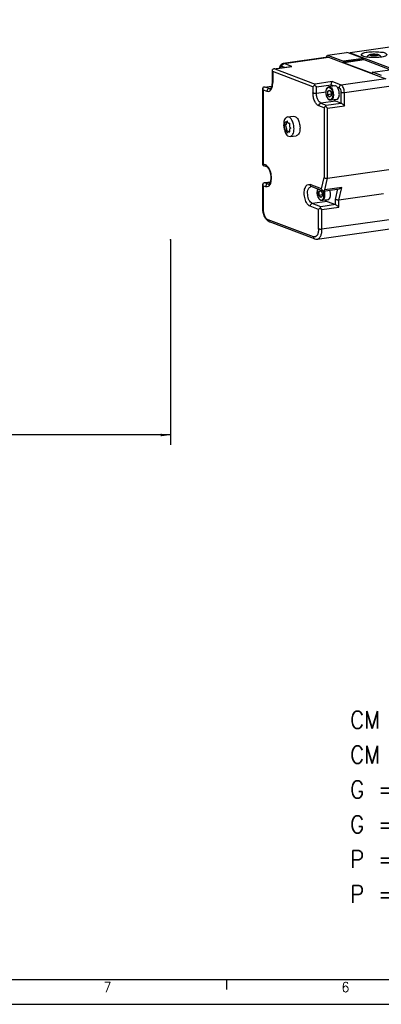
# Model space of a CAD drawing. Header units: inches. Extents: x -235 to 1816, y -109 to 485.
# Tile 9 of 25: x 271 to 343, y -109 to 89. Entities that reach past the tile are written whole.
import ezdxf

# ---------------------------------------------------------------- set-up
doc = ezdxf.new("R2010")
doc.units = ezdxf.units.IN
doc.layers.add('1', color=7, linetype='Continuous')
doc.styles.add('CONVERTER_11', font='txt.shx', dxfattribs={"width": 0.9})
doc.dimstyles.new('ME10_DIM_42', dxfattribs={"dimtxt": 2, "dimasz": 2, "dimexe": 2, "dimexo": 0, "dimgap": 2, "dimtad": 1, "dimdsep": 46, "dimtxsty": 'CONVERTER_11', "dimsah": 1, "dimcen": 0.09, "dimclrd": 2, "dimclre": 2, "dimclrt": 2, "dimadec": 0, "dimazin": 0, "dimtfac": 1, "dimtdec": 4, "dimtix": 1, "dimtmove": 0, "dimatfit": 3, "dimfxl": 1, "dimtolj": 1, "dimtzin": 0, "dimarcsym": 0})

# ---------------------------------------------------------------- blocks, each defined once
blk = doc.blocks.new('*D88')
at = {"layer": '1', "color": 2, "linetype": 'Continuous'}
for p, q in [((220.93, 44.4), (220.93, 3.18)), ((300.93, 44.4), (300.93, 3.18)), ((300.93, 5.18), (220.93, 5.18))]:
    blk.add_line(p, q, dxfattribs=at)
at = {"layer": '1', "color": 2}
for points in [[(222.93, 5.44), (222.93, 4.91), (220.93, 5.18)], [(298.93, 4.91), (298.93, 5.44), (300.93, 5.18)]]:
    blk.add_solid(points, dxfattribs=at)
at = {"layer": '1', "color": 2, "insert": (257.87, 7.18), "char_height": 2, "attachment_point": 7, "rotation": 0.0001, "line_spacing_factor": 0.60024, "style": 'CONVERTER_11'}
blk.add_mtext('\\C2;rx\\C2;80', dxfattribs=at)
blk = doc.blocks.new('L-6_PERFIL__14', base_point=(638.92, 89.04))
at = {"color": 7, "linetype": 'Continuous'}
for p, q in [((768.84, 177.26), (674.13, 163.95)), ((664.41, 162.07), (665, 162.96)), ((665, 162.96), (672.66, 164.03)), ((665, 162.96), (671.39, 160.55)), ((673.31, 164), (672.66, 164.03)), ((679.45, 161.69), (673.31, 164)), ((674.13, 163.95), (673.99, 163.74)), ((674.13, 163.95), (695.41, 155.94)), ((682.18, 163.09), (682.92, 163.4)), ((682.98, 162.79), (682.18, 163.09)), ((682.92, 163.4), (684.45, 163.41)), ((682.92, 162.82), (682.92, 163.4)), ((684.52, 162.8), (682.98, 162.79)), ((684.45, 163.41), (685.25, 163.11)), ((684.45, 163.41), (684.45, 162.8)), ((685.25, 163.11), (684.52, 162.8)), ((643.46, 157.46), (650.29, 158.42)), ((643.83, 157.47), (650.66, 158.43)), ((647.85, 158.07), (646.67, 158.51)), ((665.1, 162.17), (647.18, 159.65)), ((647.53, 159.61), (665.44, 162.13)), ((650.66, 158.43), (647.53, 159.61)), ((665.44, 162.13), (688.39, 153.49)), ((679.45, 161.69), (671.39, 160.55)), ((671.52, 160.26), (679.58, 161.39)), ((679.71, 161.1), (671.65, 159.97)), ((671.65, 159.97), (682.86, 155.75)), ((690.23, 157.15), (679.71, 161.1)), ((642.83, 157.01), (642.86, 157.24)), ((642.83, 152.12), (642.83, 157.01)), ((659.14, 150.3), (642.98, 156.38)), ((642.98, 156.38), (642.98, 152)), ((643.83, 157.47), (660, 151.39)), ((682.86, 155.75), (682.9, 155.75)), ((683.12, 156.14), (683.09, 156.14)), ((683.12, 156.14), (691.19, 157.27)), ((686.64, 154.82), (683.12, 156.14)), ((639.55, 150.17), (642.64, 150.6)), ((639.92, 150.18), (642.63, 150.56)), ((666.82, 152.35), (660, 151.39)), ((660.52, 150.22), (666.49, 151.06)), ((667.93, 150.66), (665.55, 150.33)), ((666.49, 151.06), (667.65, 150.62)), ((666.49, 151.06), (666.49, 150.46)), ((670.47, 150.98), (666.82, 152.35)), ((688.39, 153.49), (670.47, 150.98)), ((671.78, 148.05), (689.7, 150.57)), ((638.95, 149.95), (638.92, 149.72)), ((638.92, 118.92), (638.92, 149.72)), ((639.06, 149.09), (639.06, 119.31)), ((639.06, 149.09), (640.63, 148.5)), ((641.48, 149.59), (639.92, 150.18)), ((641.48, 149.59), (642.2, 149.7)), ((659.14, 150.3), (659.14, 147.86)), ((660.52, 147.79), (660.52, 150.22)), ((660.52, 147.79), (664.4, 148.33)), ((665.11, 148.53), (665.76, 148.99)), ((665.99, 148.65), (665.11, 148.53)), ((665.11, 147.12), (665.11, 148.53)), ((666.41, 147.31), (665.11, 147.12)), ((665.76, 146.18), (665.11, 147.12)), ((665.76, 148.99), (666.41, 148.04)), ((666.41, 146.63), (665.76, 146.18)), ((666.41, 148.04), (666.41, 146.63)), ((668.91, 150.15), (669.62, 149.88)), ((670.4, 148.13), (670.4, 143.75)), ((671.78, 142.7), (671.78, 148.05)), ((663.58, 141.82), (661.49, 142.6)), ((668.32, 144.53), (662.34, 143.7)), ((662.34, 143.7), (664.43, 142.91)), ((664.43, 142.91), (670.4, 143.75)), ((664.95, 141.74), (671.78, 142.7)), ((668.7, 145.22), (666.31, 144.88)), ((670.4, 143.75), (668.32, 144.53)), ((648.87, 138.17), (651.29, 138.51)), ((663.58, 141.82), (663.58, 113.78)), ((664.95, 113.52), (664.95, 141.74)), ((648.06, 134.7), (647.55, 134.62)), ((648.89, 136.09), (648.25, 136.01)), ((649.78, 135.51), (649.75, 135.5)), ((647.95, 132.76), (647.93, 132.76)), ((648.45, 132.83), (647.95, 132.76)), ((648.47, 132.83), (648.45, 132.83)), ((649.7, 132.29), (649.21, 132.22)), ((649.99, 130.25), (652.4, 130.59)), ((639.06, 119.31), (640.11, 118.91)), ((640.61, 118.1), (639.35, 118.57)), ((664.95, 113.52), (689.7, 117)), ((638.95, 111.41), (638.92, 111.18)), ((638.92, 101.62), (638.92, 111.18)), ((639.55, 111.63), (642.03, 111.97)), ((642.01, 111.94), (639.92, 111.64)), ((639.92, 111.64), (640.96, 111.25)), ((640.96, 111.25), (641.69, 111.35)), ((662.57, 109.3), (657.97, 111.03)), ((662.57, 109.3), (663.58, 113.78)), ((663.91, 108.89), (664.95, 113.52)), ((639.06, 110.55), (640.11, 110.16)), ((639.06, 110.55), (639.06, 101.5)), ((658.47, 110.22), (658.34, 110.24)), ((663.28, 108.41), (658.47, 110.22)), ((661.58, 108.2), (662.24, 108.66)), ((662.47, 108.32), (661.58, 108.2)), ((661.58, 106.79), (661.58, 108.2)), ((661.58, 106.79), (662.89, 106.98)), ((662.24, 108.66), (662.89, 107.71)), ((662.89, 107.71), (662.89, 106.3)), ((663.28, 108.41), (663.23, 108.44)), ((663.33, 108.4), (663.28, 108.41)), ((663.33, 108.4), (669.7, 109.3)), ((670.73, 109.85), (663.91, 108.89)), ((668.21, 105.05), (669.16, 109.22)), ((669.59, 104.79), (670.73, 109.85)), ((687.51, 107.31), (669.59, 104.79)), ((664.8, 104.21), (658.82, 103.37)), ((662.24, 102.08), (658.82, 103.37)), ((662.24, 105.85), (661.58, 106.79)), ((662.89, 106.3), (662.24, 105.85)), ((668.21, 102.92), (662.24, 102.08)), ((665.18, 104.89), (662.79, 104.55)), ((664.8, 104.21), (668.21, 102.92)), ((668.21, 102.92), (668.21, 105.05)), ((669.59, 101.87), (669.59, 104.79)), ((661.39, 100.99), (657.97, 102.27)), ((661.39, 93.1), (661.39, 100.99)), ((662.76, 100.91), (669.59, 101.87)), ((662.76, 93.03), (662.76, 100.91)), ((705.76, 99.07), (662.76, 93.03)), ((659.3, 90), (641.15, 96.82)), ((659.8, 89.18), (641.65, 96.01)), ((660.85, 89.06), (703.85, 95.1))]:
    blk.add_line(p, q, dxfattribs=at)
for centre, radius, start, end in [((683.72, 159.86), 3.72, 113.1318, 141.0165), ((683.72, 159.86), 3.72, 38.9838, 66.8848), ((647.27, 158.95), 0.709, 68.7066, 97.3202), ((650.54, 156.52), 1.91, 86.6666, 97.7109), ((665.19, 161.46), 0.709, 68.7066, 97.3202), ((643.64, 156), 1.46, 97.1025, 122.4494), ((643.72, 155.55), 1.93, 86.655, 97.6087), ((655.2, 144.89), 7.53, 45.0224, 52.6685), ((639.73, 148.72), 1.46, 97.1025, 122.4494), ((639.81, 148.26), 1.93, 86.655, 97.6087), ((641.84, 150.52), 0.993, 248.7066, 277.3202), ((659.63, 136.41), 7.53, 45.0224, 52.6685), ((639.2, 118.92), 0.285, 179.8912, 206.1198), ((639.9, 120.06), 1.59, 232.8319, 249.5329), ((639.73, 110.17), 1.46, 97.1025, 122.4494), ((639.81, 109.72), 1.93, 86.655, 97.6087), ((641.32, 112.17), 0.993, 248.7066, 277.3202), ((662.26, 110.64), 2.41, 293.8693, 313.1861), ((657.44, 95.58), 7.53, 45.0224, 52.6685), ((660.57, 91.17), 2.13, 249.027, 277.6376)]:
    blk.add_arc(centre, radius, start, end, dxfattribs=at)
for points, knots in [([(678.47, 163.21), (678.68, 163.42), (679.35, 164.1), (680.32, 164.18), (680.98, 164.24)], [0, 0, 0, 0, 0.893617, 2.786319, 2.786319, 2.786319, 2.786319]), ([(688.97, 163.21), (688.74, 162.98), (688.05, 162.29), (686.09, 162.15), (683.72, 161.91), (681.35, 162.15), (679.39, 162.29), (678.69, 162.98), (678.47, 163.21)], [0, 0, 0, 0, 0.926812, 2.898496, 5.52847, 8.158445, 10.130128, 11.056941, 11.056941, 11.056941, 11.056941]), ([(680.98, 164.24), (681.86, 164.32), (683.64, 164.5), (686.03, 164.27), (688.02, 164.14), (688.74, 163.43), (688.97, 163.21)], [0, 0, 0, 0, 2.645362, 5.316307, 7.32783, 8.271474, 8.271474, 8.271474, 8.271474]), ([(684.58, 162.77), (684.37, 162.75), (683.93, 162.71), (683.32, 162.72), (682.76, 162.77), (682.38, 162.88), (682.05, 162.97), (682.07, 163.17), (682.17, 163.24), (682.22, 163.27), (682.26, 163.28)], [0, 0, 0, 0, 0.655854, 1.301691, 1.863685, 2.301269, 2.562212, 2.705157, 2.78792, 2.897665, 2.897665, 2.897665, 2.897665]), ([(682.26, 163.28), (682.34, 163.31), (682.53, 163.38), (682.73, 163.41), (682.85, 163.43)], [0, 0, 0, 0, 0.2606576, 0.6152595, 0.6152595, 0.6152595, 0.6152595]), ([(682.85, 163.43), (683, 163.44), (683.29, 163.48), (683.72, 163.49), (684.11, 163.47), (684.44, 163.45), (684.7, 163.41), (684.93, 163.36), (685.08, 163.32), (685.16, 163.29), (685.17, 163.28), (685.18, 163.28)], [0, 0, 0, 0, 0.434445, 0.876477, 1.301967, 1.596695, 1.864114, 2.100345, 2.302073, 2.327054, 2.350973, 2.350973, 2.350973, 2.350973]), ([(685.18, 163.28), (685.26, 163.25), (685.39, 163.2), (685.34, 162.95), (685, 162.86), (684.75, 162.81), (684.58, 162.77)], [0, 0, 0, 0, 0.224037, 0.35849, 0.647949, 1.163475, 1.163475, 1.163475, 1.163475]), ([(645.76, 157.78), (645.77, 157.88), (645.79, 158.08), (645.86, 158.39), (645.98, 158.7), (646.16, 159.02), (646.38, 159.27), (646.64, 159.47), (646.9, 159.6), (647.1, 159.63), (647.18, 159.65)], [0, 0, 0, 0, 0.305556, 0.605793, 0.937389, 1.32414, 1.675041, 1.942526, 2.291091, 2.539525, 2.539525, 2.539525, 2.539525]), ([(646.67, 158.51), (646.5, 158.5), (646.09, 158.47), (645.99, 158.05), (645.93, 157.8)], [0, 0, 0, 0, 0.471935, 1.138787, 1.138787, 1.138787, 1.138787]), ([(646.67, 158.51), (646.68, 158.57), (646.68, 158.7), (646.73, 158.89), (646.81, 159.07), (646.92, 159.24), (647.05, 159.39), (647.2, 159.5), (647.36, 159.57), (647.47, 159.6), (647.53, 159.61)], [0, 0, 0, 0, 0.179671, 0.372688, 0.574323, 0.778236, 0.977728, 1.167075, 1.342426, 1.502292, 1.502292, 1.502292, 1.502292]), ([(671.39, 160.55), (671.42, 160.52), (671.51, 160.44), (671.52, 160.33), (671.52, 160.26)], [0, 0, 0, 0, 0.1404466, 0.3307002, 0.3307002, 0.3307002, 0.3307002]), ([(671.65, 159.97), (671.62, 160), (671.53, 160.08), (671.52, 160.19), (671.52, 160.26)], [0, 0, 0, 0, 0.1404466, 0.3307002, 0.3307002, 0.3307002, 0.3307002]), ([(679.58, 161.39), (679.58, 161.46), (679.57, 161.58), (679.49, 161.65), (679.45, 161.69)], [0, 0, 0, 0, 0.1902536, 0.3307002, 0.3307002, 0.3307002, 0.3307002]), ([(679.71, 161.1), (679.68, 161.13), (679.6, 161.21), (679.59, 161.33), (679.58, 161.39)], [0, 0, 0, 0, 0.1404466, 0.3307002, 0.3307002, 0.3307002, 0.3307002]), ([(642.98, 156.38), (642.93, 156.48), (642.85, 156.68), (642.84, 156.9), (642.83, 157.01)], [0, 0, 0, 0, 0.3347099, 0.6486892, 0.6486892, 0.6486892, 0.6486892]), ([(682.99, 155.95), (682.99, 155.9), (682.99, 155.81), (682.92, 155.77), (682.9, 155.75)], [0, 0, 0, 0, 0.1398491, 0.2320873, 0.2320873, 0.2320873, 0.2320873]), ([(683.09, 156.14), (683.06, 156.13), (683, 156.08), (683, 156), (682.99, 155.95)], [0, 0, 0, 0, 0.0922383, 0.2320873, 0.2320873, 0.2320873, 0.2320873]), ([(640.63, 148.5), (640.94, 148.45), (641.61, 148.36), (642.43, 149.23), (642.89, 150.47), (642.95, 151.46), (642.98, 152)], [0, 0, 0, 0, 0.898155, 1.907759, 3.238338, 4.856986, 4.856986, 4.856986, 4.856986]), ([(641.97, 149.54), (641.98, 149.54), (642.01, 149.54), (642.06, 149.57), (642.12, 149.62), (642.2, 149.69), (642.3, 149.81), (642.39, 149.96), (642.48, 150.14), (642.54, 150.29), (642.59, 150.43), (642.66, 150.65), (642.73, 150.97), (642.8, 151.43), (642.82, 151.79), (642.83, 152.02), (642.83, 152.09), (642.83, 152.12)], [0, 0, 0, 0, 0.036289, 0.102017, 0.162701, 0.266905, 0.419094, 0.618951, 0.812842, 0.989432, 1.136182, 1.239864, 1.668657, 2.137345, 2.642535, 2.738193, 2.83458, 2.83458, 2.83458, 2.83458]), ([(642.98, 152), (642.97, 152), (642.95, 152.01), (642.92, 152.02), (642.89, 152.04), (642.87, 152.05), (642.85, 152.07), (642.84, 152.08), (642.83, 152.1), (642.83, 152.11), (642.83, 152.12)], [0, 0, 0, 0, 0.0340093, 0.0656142, 0.0945403, 0.1205931, 0.1437139, 0.1640695, 0.1821758, 0.1990216, 0.1990216, 0.1990216, 0.1990216]), ([(659.76, 150.88), (659.63, 150.79), (659.4, 150.63), (659.22, 150.4), (659.14, 150.3)], [0, 0, 0, 0, 0.4668773, 0.855351, 0.855351, 0.855351, 0.855351]), ([(660, 151.39), (659.95, 151.33), (659.84, 151.18), (659.79, 150.99), (659.76, 150.88)], [0, 0, 0, 0, 0.2213039, 0.5643872, 0.5643872, 0.5643872, 0.5643872]), ([(666.49, 151.06), (666.5, 151.22), (666.51, 151.51), (666.6, 151.88), (666.68, 152.17), (666.78, 152.3), (666.82, 152.35)], [0, 0, 0, 0, 0.470161, 0.864308, 1.157226, 1.35297, 1.35297, 1.35297, 1.35297]), ([(668.91, 150.15), (668.77, 150.32), (668.5, 150.61), (668.11, 150.65), (667.93, 150.66)], [0, 0, 0, 0, 0.6379, 1.144574, 1.144574, 1.144574, 1.144574]), ([(670.47, 150.98), (670.42, 150.97), (670.31, 150.94), (670.15, 150.87), (670, 150.75), (669.86, 150.61), (669.76, 150.44), (669.68, 150.25), (669.63, 150.07), (669.62, 149.94), (669.62, 149.88)], [0, 0, 0, 0, 0.159867, 0.335217, 0.524564, 0.724056, 0.92797, 1.129604, 1.322621, 1.502292, 1.502292, 1.502292, 1.502292]), ([(671.78, 148.05), (671.76, 148.38), (671.72, 149.02), (671.44, 149.88), (671.06, 150.6), (670.65, 150.86), (670.47, 150.98)], [0, 0, 0, 0, 0.973484, 1.912657, 2.719015, 3.34191, 3.34191, 3.34191, 3.34191]), ([(638.92, 149.72), (638.92, 149.61), (638.94, 149.4), (639.02, 149.19), (639.06, 149.09)], [0, 0, 0, 0, 0.3141089, 0.6488688, 0.6488688, 0.6488688, 0.6488688]), ([(641.48, 149.59), (641.25, 149.5), (640.77, 149.29), (640.68, 148.77), (640.63, 148.5)], [0, 0, 0, 0, 0.70761, 1.472778, 1.472778, 1.472778, 1.472778]), ([(661.49, 142.6), (661.17, 142.81), (660.44, 143.27), (659.76, 144.57), (659.25, 146.13), (659.18, 147.28), (659.14, 147.86)], [0, 0, 0, 0, 1.121211, 2.572655, 4.263168, 6.015438, 6.015438, 6.015438, 6.015438]), ([(659.14, 147.86), (659.18, 147.85), (659.26, 147.83), (659.41, 147.8), (659.58, 147.77), (659.77, 147.76), (659.97, 147.75), (660.16, 147.76), (660.35, 147.77), (660.46, 147.78), (660.52, 147.79)], [0, 0, 0, 0, 0.114251, 0.260101, 0.434371, 0.629209, 0.833468, 1.034722, 1.221796, 1.386825, 1.386825, 1.386825, 1.386825]), ([(662.34, 143.7), (662.1, 143.85), (661.52, 144.22), (660.99, 145.23), (660.6, 146.44), (660.55, 147.33), (660.52, 147.79)], [0, 0, 0, 0, 0.872053, 2.000954, 3.315797, 4.678674, 4.678674, 4.678674, 4.678674]), ([(666.31, 144.88), (666.23, 144.88), (666.07, 144.87), (665.81, 144.94), (665.54, 145.1), (665.24, 145.38), (664.98, 145.76), (664.72, 146.28), (664.55, 146.82), (664.42, 147.49), (664.38, 148.07), (664.42, 148.7), (664.52, 149.18), (664.68, 149.6), (664.86, 149.91), (665.07, 150.12), (665.3, 150.27), (665.46, 150.31), (665.55, 150.33)], [0, 0, 0, 0, 0.233675, 0.484284, 0.802178, 1.159406, 1.724957, 2.155215, 2.909053, 3.409371, 4.18879, 4.663572, 5.28439, 5.659512, 6.016741, 6.334635, 6.543436, 6.818783, 6.818783, 6.818783, 6.818783]), ([(667.09, 147.08), (667.03, 147.61), (666.93, 148.57), (666.41, 149.75), (665.28, 150.32), (664.49, 149.31), (664.37, 148.02), (664.6, 146.59), (665.1, 145.41), (666.23, 144.85), (667.04, 145.86), (667.07, 146.62), (667.09, 147.08)], [0, 0, 0, 0, 1.574806, 2.904643, 3.782738, 4.713562, 6.100221, 7.675035, 9.004765, 9.882945, 10.813872, 12.200434, 12.200434, 12.200434, 12.200434]), ([(665.55, 150.33), (665.78, 150.29), (666.33, 150.18), (666.87, 149.34), (667.28, 148.3), (667.33, 147.49), (667.36, 147.07)], [0, 0, 0, 0, 0.682804, 1.620431, 2.794839, 4.048558, 4.048558, 4.048558, 4.048558]), ([(667.36, 147.07), (667.36, 146.94), (667.35, 146.67), (667.3, 146.29), (667.22, 145.92), (667.1, 145.59), (666.94, 145.31), (666.75, 145.09), (666.54, 144.94), (666.38, 144.9), (666.31, 144.88)], [0, 0, 0, 0, 0.39117, 0.783031, 1.163085, 1.519044, 1.841352, 2.126091, 2.376663, 2.603896, 2.603896, 2.603896, 2.603896]), ([(668.7, 145.22), (668.97, 145.4), (669.65, 145.84), (669.79, 147.3), (669.68, 148.8), (669.16, 149.72), (668.91, 150.15)], [0, 0, 0, 0, 0.941793, 2.348481, 4.000023, 5.465964, 5.465964, 5.465964, 5.465964]), ([(669.62, 149.88), (669.83, 149.69), (670.33, 149.22), (670.38, 148.53), (670.4, 148.13)], [0, 0, 0, 0, 0.84268, 1.984201, 1.984201, 1.984201, 1.984201]), ([(670.4, 148.13), (670.44, 148.12), (670.52, 148.09), (670.66, 148.06), (670.83, 148.04), (671.02, 148.02), (671.22, 148.02), (671.42, 148.02), (671.61, 148.03), (671.72, 148.05), (671.78, 148.05)], [0, 0, 0, 0, 0.114251, 0.260101, 0.434371, 0.629209, 0.833468, 1.034722, 1.221796, 1.386825, 1.386825, 1.386825, 1.386825]), ([(661.49, 142.6), (661.49, 142.66), (661.5, 142.79), (661.55, 142.97), (661.63, 143.16), (661.74, 143.33), (661.87, 143.47), (662.02, 143.59), (662.18, 143.66), (662.29, 143.68), (662.34, 143.7)], [0, 0, 0, 0, 0.179671, 0.372688, 0.574323, 0.778236, 0.977728, 1.167075, 1.342426, 1.502292, 1.502292, 1.502292, 1.502292]), ([(664.2, 142.4), (664.23, 142.51), (664.27, 142.7), (664.39, 142.85), (664.43, 142.91)], [0, 0, 0, 0, 0.3430833, 0.5643872, 0.5643872, 0.5643872, 0.5643872]), ([(667.61, 145.06), (667.72, 144.95), (667.92, 144.73), (668.19, 144.6), (668.32, 144.53)], [0, 0, 0, 0, 0.4744285, 0.8892459, 0.8892459, 0.8892459, 0.8892459]), ([(670.4, 143.75), (670.51, 143.69), (670.76, 143.57), (671.11, 143.3), (671.46, 143.01), (671.67, 142.8), (671.78, 142.7)], [0, 0, 0, 0, 0.368074, 0.834663, 1.303693, 1.736562, 1.736562, 1.736562, 1.736562]), ([(651.29, 138.51), (651.67, 138.42), (652.61, 138.2), (653.43, 136.65), (653.94, 134.85), (653.95, 132.97), (653.59, 131.26), (652.74, 130.79), (652.4, 130.59)], [0, 0, 0, 0, 1.14794, 2.789804, 4.808212, 6.82662, 8.468484, 9.616424, 9.616424, 9.616424, 9.616424]), ([(664.2, 142.4), (664.07, 142.31), (663.83, 142.15), (663.66, 141.92), (663.58, 141.82)], [0, 0, 0, 0, 0.4668773, 0.855351, 0.855351, 0.855351, 0.855351]), ([(648.87, 138.17), (648.53, 137.98), (647.69, 137.51), (647.33, 135.8), (647.33, 133.92), (647.84, 132.11), (648.66, 130.57), (649.6, 130.34), (649.99, 130.25)], [0, 0, 0, 0, 1.14794, 2.789804, 4.808212, 6.82662, 8.468484, 9.616424, 9.616424, 9.616424, 9.616424]), ([(647.93, 136.2), (647.92, 136.02), (647.88, 135.69), (647.79, 135.23), (647.7, 134.88), (647.59, 134.69), (647.55, 134.62)], [0, 0, 0, 0, 0.534694, 1.011012, 1.388691, 1.634523, 1.634523, 1.634523, 1.634523]), ([(647.93, 132.76), (647.92, 132.87), (647.9, 133.06), (647.86, 133.32), (647.82, 133.54), (647.78, 133.74), (647.74, 133.93), (647.69, 134.14), (647.63, 134.37), (647.58, 134.53), (647.55, 134.62)], [0, 0, 0, 0, 0.328309, 0.576078, 0.792276, 0.992199, 1.189291, 1.395031, 1.623067, 1.905359, 1.905359, 1.905359, 1.905359]), ([(648.25, 136.01), (648.18, 136.01), (648.05, 136.02), (647.97, 136.14), (647.93, 136.2)], [0, 0, 0, 0, 0.1791988, 0.3884631, 0.3884631, 0.3884631, 0.3884631]), ([(648.47, 136.04), (648.48, 135.75), (648.5, 135.24), (648.19, 134.86), (648.06, 134.7)], [0, 0, 0, 0, 0.838684, 1.444662, 1.444662, 1.444662, 1.444662]), ([(648.06, 134.7), (648.21, 134.41), (648.51, 133.83), (648.47, 133.17), (648.45, 132.83)], [0, 0, 0, 0, 0.936815, 1.935036, 1.935036, 1.935036, 1.935036]), ([(648.86, 136.57), (648.8, 136.48), (648.7, 136.32), (648.52, 136.14), (648.38, 136.04), (648.29, 136.01), (648.26, 136.01), (648.25, 136.01)], [0, 0, 0, 0, 0.3085348, 0.5616513, 0.7612558, 0.8073469, 0.8508186, 0.8508186, 0.8508186, 0.8508186]), ([(649.75, 135.5), (649.63, 135.5), (649.39, 135.5), (649.08, 135.73), (648.89, 136.11), (648.87, 136.4), (648.86, 136.57)], [0, 0, 0, 0, 0.352714, 0.694732, 1.098088, 1.580301, 1.580301, 1.580301, 1.580301]), ([(651.52, 133.43), (651.47, 134.04), (651.39, 135.23), (650.81, 136.74), (650.01, 137.96), (649.21, 138.11), (648.87, 138.17)], [0, 0, 0, 0, 1.823591, 3.531821, 4.895641, 5.888811, 5.888811, 5.888811, 5.888811]), ([(648.92, 136.1), (648.91, 136.1), (648.9, 136.1), (648.89, 136.1), (648.89, 136.09)], [0, 0, 0, 0, 0.01781981, 0.03565314, 0.03565314, 0.03565314, 0.03565314]), ([(649.78, 135.51), (649.73, 135.39), (649.66, 135.2), (649.64, 134.92), (649.64, 134.69), (649.67, 134.49), (649.72, 134.29), (649.8, 134.09), (649.93, 133.86), (650.08, 133.72), (650.16, 133.64)], [0, 0, 0, 0, 0.36569, 0.621073, 0.838797, 1.038416, 1.23638, 1.448072, 1.692568, 2.035532, 2.035532, 2.035532, 2.035532]), ([(648.86, 131.7), (648.8, 131.81), (648.7, 131.99), (648.55, 132.21), (648.44, 132.37), (648.34, 132.49), (648.24, 132.6), (648.15, 132.68), (648.06, 132.75), (647.98, 132.76), (647.95, 132.76)], [0, 0, 0, 0, 0.373451, 0.611596, 0.79961, 0.954565, 1.09276, 1.217934, 1.331637, 1.436994, 1.436994, 1.436994, 1.436994]), ([(648.47, 132.83), (648.61, 132.8), (648.95, 132.73), (649.12, 132.41), (649.21, 132.22)], [0, 0, 0, 0, 0.420286, 1.00523, 1.00523, 1.00523, 1.00523]), ([(649.21, 132.22), (649.19, 132.22), (649.16, 132.22), (649.1, 132.19), (649.02, 132.15), (648.95, 132.08), (648.9, 131.99), (648.86, 131.86), (648.86, 131.76), (648.86, 131.7)], [0, 0, 0, 0, 0.0499846, 0.0979297, 0.1996527, 0.311455, 0.3999045, 0.5173938, 0.6990156, 0.6990156, 0.6990156, 0.6990156]), ([(649.78, 132.07), (649.72, 132.1), (649.61, 132.16), (649.46, 132.21), (649.36, 132.23), (649.28, 132.23), (649.23, 132.23), (649.21, 132.22)], [0, 0, 0, 0, 0.2166718, 0.3585431, 0.4634827, 0.536972, 0.6009951, 0.6009951, 0.6009951, 0.6009951]), ([(650.16, 133.64), (650.08, 133.6), (649.93, 133.52), (649.8, 133.35), (649.72, 133.19), (649.67, 133.02), (649.63, 132.85), (649.64, 132.64), (649.66, 132.37), (649.73, 132.18), (649.78, 132.07)], [0, 0, 0, 0, 0.28054, 0.476902, 0.649491, 0.815907, 0.988762, 1.186016, 1.427809, 1.798501, 1.798501, 1.798501, 1.798501]), ([(649.99, 130.25), (650.41, 130.55), (651.47, 131.29), (651.5, 132.63), (651.52, 133.43)], [0, 0, 0, 0, 1.475812, 3.713397, 3.713397, 3.713397, 3.713397]), ([(639.06, 119.31), (639.02, 119.24), (638.95, 119.12), (638.93, 118.98), (638.92, 118.92)], [0, 0, 0, 0, 0.2308514, 0.4198673, 0.4198673, 0.4198673, 0.4198673]), ([(640.11, 118.91), (640.13, 118.73), (640.17, 118.38), (640.47, 118.19), (640.61, 118.1)], [0, 0, 0, 0, 0.526216, 1.003696, 1.003696, 1.003696, 1.003696]), ([(640.11, 110.16), (640.53, 110.14), (641.51, 110.11), (642.32, 111.79), (642.55, 113.72), (642.23, 115.89), (641.53, 117.86), (640.53, 118.6), (640.11, 118.91)], [0, 0, 0, 0, 1.182449, 2.723886, 4.819108, 7.148399, 9.257319, 10.817466, 10.817466, 10.817466, 10.817466]), ([(641.45, 111.19), (641.46, 111.19), (641.49, 111.2), (641.55, 111.23), (641.62, 111.29), (641.7, 111.37), (641.8, 111.5), (641.91, 111.69), (642.03, 111.95), (642.11, 112.2), (642.17, 112.43), (642.21, 112.65), (642.26, 112.93), (642.29, 113.26), (642.31, 113.68), (642.3, 114.19), (642.25, 114.75), (642.17, 115.25), (642.07, 115.66), (641.99, 115.97), (641.9, 116.24), (641.81, 116.47), (641.74, 116.66), (641.64, 116.86), (641.53, 117.08), (641.4, 117.31), (641.28, 117.49), (641.18, 117.62), (641.06, 117.76), (640.94, 117.88), (640.81, 117.99), (640.7, 118.06), (640.63, 118.09), (640.61, 118.1)], [0, 0, 0, 0, 0.037067, 0.105496, 0.193872, 0.304923, 0.440319, 0.681174, 0.966411, 1.297565, 1.46547, 1.689772, 1.968569, 2.300535, 2.684963, 3.243967, 3.813831, 4.387918, 4.750185, 5.07532, 5.361648, 5.607155, 5.809517, 5.966136, 6.276514, 6.539743, 6.75713, 6.929392, 7.056661, 7.273447, 7.454427, 7.579271, 7.660736, 7.660736, 7.660736, 7.660736]), ([(638.92, 111.18), (638.92, 111.07), (638.94, 110.85), (639.02, 110.65), (639.06, 110.55)], [0, 0, 0, 0, 0.3139793, 0.6486892, 0.6486892, 0.6486892, 0.6486892]), ([(640.96, 111.25), (640.73, 111.15), (640.25, 110.94), (640.16, 110.42), (640.11, 110.16)], [0, 0, 0, 0, 0.70761, 1.472778, 1.472778, 1.472778, 1.472778]), ([(657.97, 102.27), (657.54, 102.59), (656.54, 103.33), (655.84, 105.29), (655.53, 107.47), (655.76, 109.4), (656.57, 111.07), (657.55, 111.04), (657.97, 111.03)], [0, 0, 0, 0, 1.560147, 3.669066, 5.998358, 8.09358, 9.635017, 10.817466, 10.817466, 10.817466, 10.817466]), ([(657.97, 111.03), (657.97, 110.99), (657.97, 110.9), (658, 110.78), (658.04, 110.65), (658.1, 110.54), (658.17, 110.43), (658.26, 110.34), (658.36, 110.26), (658.43, 110.23), (658.47, 110.22)], [0, 0, 0, 0, 0.125829, 0.254817, 0.385434, 0.516127, 0.645555, 0.772718, 0.897026, 1.018249, 1.018249, 1.018249, 1.018249]), ([(663.58, 113.78), (663.66, 113.73), (663.86, 113.62), (664.2, 113.54), (664.57, 113.49), (664.83, 113.51), (664.95, 113.52)], [0, 0, 0, 0, 0.29542, 0.659797, 1.051782, 1.42278, 1.42278, 1.42278, 1.42278]), ([(658.82, 103.37), (658.37, 103.77), (657.31, 104.72), (656.97, 106.9), (656.92, 109.14), (657.94, 109.93), (658.34, 110.24)], [0, 0, 0, 0, 1.764063, 4.177414, 6.421579, 7.874821, 7.874821, 7.874821, 7.874821]), ([(662.79, 104.55), (662.7, 104.55), (662.54, 104.54), (662.26, 104.63), (662.01, 104.78), (661.73, 105.05), (661.47, 105.4), (661.25, 105.84), (661.05, 106.4), (660.91, 107.06), (660.86, 107.74), (660.9, 108.35), (660.99, 108.81), (661.1, 109.1), (661.14, 109.21)], [0, 0, 0, 0, 0.275347, 0.484148, 0.853174, 1.159103, 1.632861, 2.155095, 2.629877, 3.409296, 4.188716, 4.663498, 5.219323, 5.587618, 5.587618, 5.587618, 5.587618]), ([(661.2, 109.19), (661.19, 109.18), (661.18, 109.15), (661.09, 108.97), (660.98, 108.61), (660.9, 108.04), (660.9, 107.43), (660.99, 106.81), (661.13, 106.26), (661.31, 105.8), (661.49, 105.46), (661.7, 105.17), (661.92, 104.94), (662.16, 104.79), (662.4, 104.71), (662.65, 104.72), (662.88, 104.82), (663.09, 105), (663.25, 105.25), (663.39, 105.56), (663.49, 105.91), (663.55, 106.32), (663.56, 106.6), (663.57, 106.75)], [0, 0, 0, 0, 0.04155, 0.083895, 0.602733, 1.17626, 1.789379, 2.423468, 3.059546, 3.491769, 3.885139, 4.23833, 4.551533, 4.827992, 5.076442, 5.313793, 5.556513, 5.818821, 6.113627, 6.446353, 6.817946, 7.226991, 7.67096, 7.67096, 7.67096, 7.67096]), ([(663.23, 108.44), (663.08, 108.56), (662.78, 108.78), (662.64, 109.13), (662.57, 109.3)], [0, 0, 0, 0, 0.556163, 1.106971, 1.106971, 1.106971, 1.106971]), ([(663.57, 106.75), (663.55, 107.04), (663.53, 107.6), (663.36, 108.14), (663.28, 108.41)], [0, 0, 0, 0, 0.860957, 1.685239, 1.685239, 1.685239, 1.685239]), ([(663.56, 108.43), (663.58, 108.36), (663.63, 108.22), (663.69, 108.01), (663.74, 107.79), (663.78, 107.57), (663.81, 107.35), (663.83, 107.14), (663.84, 106.94), (663.84, 106.8), (663.84, 106.74)], [0, 0, 0, 0, 0.222481, 0.446729, 0.670779, 0.89275, 1.110892, 1.323657, 1.529707, 1.727959, 1.727959, 1.727959, 1.727959]), ([(665.18, 104.89), (665.42, 105.02), (666, 105.35), (666.22, 106.45), (666.26, 107.61), (666.05, 108.38), (665.95, 108.77)], [0, 0, 0, 0, 0.789209, 1.91799, 3.096911, 4.296682, 4.296682, 4.296682, 4.296682]), ([(670.73, 109.85), (670.64, 109.77), (670.45, 109.6), (670.16, 109.44), (669.91, 109.34), (669.77, 109.31), (669.7, 109.3)], [0, 0, 0, 0, 0.365151, 0.754514, 0.975991, 1.183349, 1.183349, 1.183349, 1.183349]), ([(658.82, 103.37), (658.77, 103.36), (658.66, 103.33), (658.5, 103.26), (658.35, 103.14), (658.21, 103), (658.11, 102.83), (658.03, 102.64), (657.98, 102.46), (657.97, 102.33), (657.97, 102.27)], [0, 0, 0, 0, 0.159867, 0.335217, 0.524564, 0.724056, 0.92797, 1.129604, 1.322621, 1.502292, 1.502292, 1.502292, 1.502292]), ([(663.84, 106.74), (663.84, 106.61), (663.83, 106.34), (663.78, 105.96), (663.7, 105.59), (663.57, 105.26), (663.42, 104.98), (663.23, 104.76), (663.02, 104.61), (662.86, 104.57), (662.79, 104.55)], [0, 0, 0, 0, 0.39117, 0.783031, 1.163085, 1.519044, 1.841352, 2.126091, 2.376663, 2.603896, 2.603896, 2.603896, 2.603896]), ([(664.09, 104.74), (664.2, 104.62), (664.4, 104.4), (664.67, 104.27), (664.8, 104.21)], [0, 0, 0, 0, 0.4709859, 0.8894317, 0.8894317, 0.8894317, 0.8894317]), ([(669.59, 104.79), (669.46, 104.78), (669.21, 104.76), (668.84, 104.81), (668.49, 104.89), (668.3, 105), (668.21, 105.05)], [0, 0, 0, 0, 0.370914, 0.762817, 1.127287, 1.42278, 1.42278, 1.42278, 1.42278]), ([(669.59, 101.87), (669.48, 101.97), (669.27, 102.18), (668.91, 102.47), (668.57, 102.74), (668.32, 102.86), (668.21, 102.92)], [0, 0, 0, 0, 0.433052, 0.902395, 1.371188, 1.736724, 1.736724, 1.736724, 1.736724]), ([(638.92, 101.62), (638.92, 101.61), (638.92, 101.6), (638.93, 101.59), (638.94, 101.57), (638.96, 101.55), (638.98, 101.54), (639.01, 101.53), (639.03, 101.51), (639.05, 101.5), (639.06, 101.5)], [0, 0, 0, 0, 0.0168458, 0.0349521, 0.0553077, 0.0784285, 0.1044814, 0.1334074, 0.1650123, 0.1990216, 0.1990216, 0.1990216, 0.1990216]), ([(641.65, 96.01), (641.49, 96.08), (641.18, 96.22), (640.72, 96.58), (640.3, 97.03), (639.87, 97.68), (639.5, 98.45), (639.15, 99.51), (638.95, 100.58), (638.93, 101.33), (638.92, 101.62)], [0, 0, 0, 0, 0.547069, 1.007004, 1.744784, 2.378357, 3.324447, 4.319511, 5.700775, 6.572077, 6.572077, 6.572077, 6.572077]), ([(639.06, 101.5), (639.1, 100.98), (639.16, 99.95), (639.61, 98.58), (640.21, 97.42), (640.87, 97), (641.15, 96.82)], [0, 0, 0, 0, 1.557574, 3.060252, 4.350424, 5.347056, 5.347056, 5.347056, 5.347056]), ([(661.39, 100.99), (661.47, 101.09), (661.64, 101.32), (661.88, 101.48), (662.01, 101.57)], [0, 0, 0, 0, 0.3884737, 0.855351, 0.855351, 0.855351, 0.855351]), ([(662.24, 102.08), (662.2, 102.02), (662.08, 101.87), (662.03, 101.68), (662.01, 101.57)], [0, 0, 0, 0, 0.2213039, 0.5643872, 0.5643872, 0.5643872, 0.5643872]), ([(641.15, 96.82), (641.15, 96.78), (641.15, 96.7), (641.18, 96.57), (641.22, 96.44), (641.28, 96.33), (641.35, 96.22), (641.44, 96.13), (641.54, 96.06), (641.61, 96.02), (641.65, 96.01)], [0, 0, 0, 0, 0.125829, 0.254817, 0.385434, 0.516127, 0.645555, 0.772718, 0.897026, 1.018249, 1.018249, 1.018249, 1.018249]), ([(661.39, 93.1), (661.36, 92.62), (661.31, 91.74), (660.9, 90.64), (660.17, 89.87), (659.58, 89.95), (659.3, 90)], [0, 0, 0, 0, 1.438798, 2.621535, 3.518961, 4.317321, 4.317321, 4.317321, 4.317321]), ([(660.85, 89.06), (660.98, 89.09), (661.27, 89.16), (661.65, 89.44), (661.99, 89.83), (662.28, 90.35), (662.5, 90.95), (662.65, 91.62), (662.75, 92.32), (662.76, 92.79), (662.76, 93.03)], [0, 0, 0, 0, 0.41315, 0.868736, 1.386444, 1.972458, 2.619656, 3.310664, 4.023138, 4.734356, 4.734356, 4.734356, 4.734356]), ([(662.76, 93.03), (662.71, 93.02), (662.59, 93.01), (662.41, 93), (662.21, 92.99), (662.01, 93), (661.82, 93.01), (661.65, 93.04), (661.51, 93.07), (661.42, 93.09), (661.39, 93.1)], [0, 0, 0, 0, 0.165029, 0.352103, 0.553357, 0.757616, 0.952454, 1.126724, 1.272574, 1.386825, 1.386825, 1.386825, 1.386825]), ([(659.3, 90), (659.3, 89.95), (659.3, 89.87), (659.33, 89.74), (659.37, 89.62), (659.43, 89.5), (659.5, 89.39), (659.59, 89.3), (659.69, 89.23), (659.76, 89.2), (659.8, 89.18)], [0, 0, 0, 0, 0.125829, 0.254817, 0.385434, 0.516127, 0.645555, 0.772718, 0.897026, 1.018249, 1.018249, 1.018249, 1.018249])]:
    blk.add_open_spline(points, degree=3, knots=knots, dxfattribs=at)
blk = doc.blocks.new('L-6__15', base_point=(638.92, 76.01))
blk.add_blockref('L-6_PERFIL__14', (638.92, 89.04))
blk = doc.blocks.new('A1', base_point=(967.84, 157.24))
blk.add_blockref('L-6__15', (638.92, 76.01))
blk = doc.blocks.new('Marco_a1', base_point=(184.81, 187.78))
at = {"layer": '1', "color": 7, "linetype": 'Continuous'}
blk.add_line((-215.19, -104.22), (599.81, -104.22), dxfattribs=at)
at = {"layer": '1', "color": 2, "linetype": 'Continuous'}
for p, q in [((312.17, -104.27), (312.17, -106.27)), ((-235.19, -109.22), (604.81, -109.22))]:
    blk.add_line(p, q, dxfattribs=at)
at = {"layer": '1', "color": 2, "char_height": 2, "attachment_point": 4, "line_spacing_factor": 1.20048, "style": 'CONVERTER_11'}
for s, insert in [('7', (287.47, -105.77)), ('6', (335.32, -105.77))]:
    blk.add_mtext(s, dxfattribs=dict(at, insert=insert))
blk = doc.blocks.new('Top', base_point=(184.81, 187.78))
blk.add_blockref('Marco_a1', (184.81, 187.78))
blk = doc.blocks.new('_dummy_frame__45', base_point=(-235.19, -174.57))
blk.add_blockref('Top', (184.81, 187.78))
blk = doc.blocks.new('_dummy_frame__46', base_point=(-346.5, -309.51))
at = {"layer": '1'}
blk.add_blockref('_dummy_frame__45', (-235.19, -174.57), dxfattribs=at)
blk = doc.blocks.new('A', base_point=(270.5, 214.12))
at = {"layer": '1', "color": 7}
blk.add_point((300.925, 44.4), dxfattribs=at)
at = {"layer": '1', "color": 2, "insert": (337.018, -89.994), "char_height": 3.5, "attachment_point": 7, "line_spacing_factor": 1.20048, "style": 'CONVERTER_11'}
blk.add_mtext('CM = Curso medición\\PCM = Measuring length\\PG = Guía máquina\\PG = Machine guideway\\PP = Posición absoluta\\PP = Absolute position', dxfattribs=at)
at = {"layer": '1'}
dim = blk.add_aligned_dim(p1=(220.925, 44.4), p2=(300.925, 44.4), distance=-39.223, dimstyle='ME10_DIM_42', override={"dimpost": 'rx<>'}, dxfattribs=at)
dim.commit()
dim.dimension.update_dxf_attribs({"geometry": '*D88', "text_midpoint": (260.925, 8.177), "text_rotation": 0.00014})

msp = doc.modelspace()

# ---------------------------------------------------------------- block references
msp.add_blockref('A', (270.5, 214.12))
at = {"xscale": 0.5, "yscale": 0.5, "zscale": 0.5}
msp.add_blockref('A1', (483.92, 78.62), dxfattribs=at)
at = {"layer": '1'}
msp.add_blockref('_dummy_frame__46', (-346.5, -309.51), dxfattribs=at)

doc.saveas('drawing.dxf')
